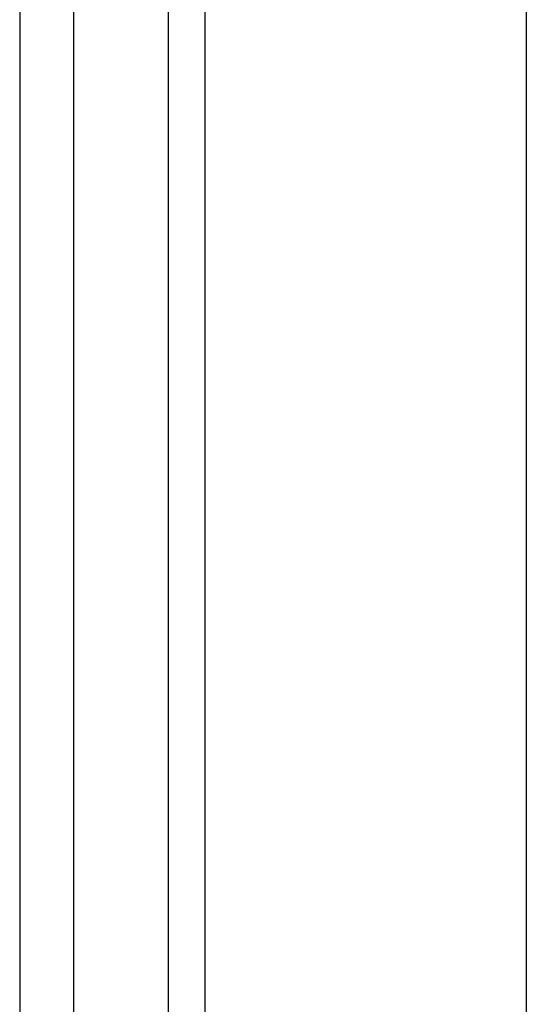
# Model space of a CAD drawing. Header units: inches. Extents: x 1.5 to 31.5, y 2.1 to 17.
# Tile 3 of 34: x 1.936 to 2.433, y 7.811 to 8.776. Entities that reach past the tile are written whole.
import ezdxf

# ---------------------------------------------------------------- set-up
doc = ezdxf.new("R2010")
doc.units = ezdxf.units.IN
doc.header["$MEASUREMENT"] = 0
doc.layers.add('Visible Edges(ANSI)', color=7, linetype='Continuous', lineweight=25)
doc.layers.add('Visible Tangent Edges(ANSI)', color=7, linetype='Continuous', lineweight=25)

msp = doc.modelspace()

# ---------------------------------------------------------------- linework, layer by layer
at = {"layer": 'Visible Edges(ANSI)'}
for p, q in [((1.93613, 13.27902), (1.93613, 5.57102)), ((1.98913, 5.57102), (1.98913, 13.27902)), ((2.43309, 12.93606), (2.43309, 5.91398)), ((2.11813, 5.91398), (2.11813, 9.30002))]:
    msp.add_line(p, q, dxfattribs=at)
at = {"layer": 'Visible Tangent Edges(ANSI)'}
msp.add_line((2.08213, 5.57102), (2.08213, 8.82159), dxfattribs=at)

doc.saveas('drawing.dxf')
